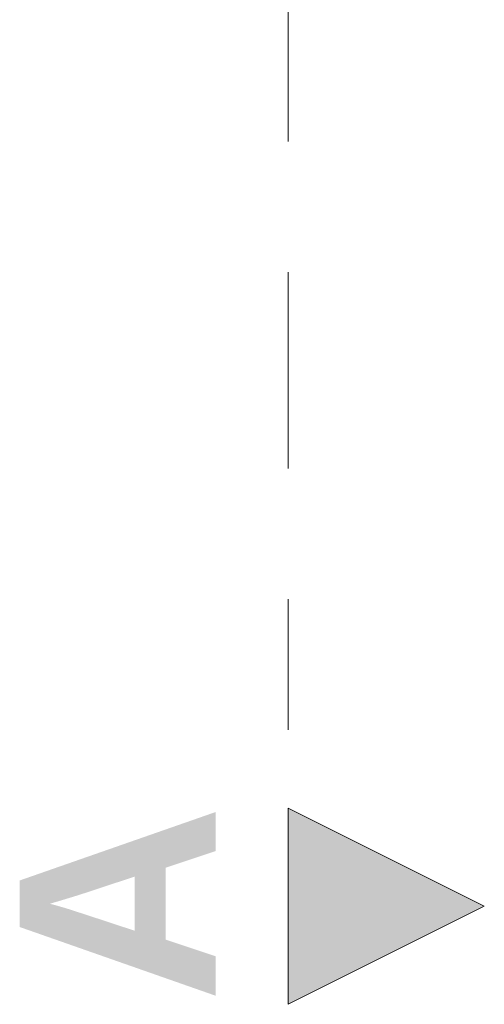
# Model space of a CAD drawing. Header units: metres. Extents: x -3.6 to 85.2, y -11 to 16.8.
# Tile 57 of 183: x 10.282 to 10.638, y -0.93 to -0.177. Entities that reach past the tile are written whole.
import ezdxf

# ---------------------------------------------------------------- set-up
doc = ezdxf.new("R2010")
doc.units = ezdxf.units.M
doc.header["$MEASUREMENT"] = 0
doc.linetypes.add('Schnittlinie', pattern=[0.3, 0.15, -0.075, 0, -0.075])
doc.layers.add('201a - Marker.Schnitt - optisch Grundriss', color=7, linetype='Continuous')
doc.styles.add('ERSTELLTER_STIL_1', font='txt')

msp = doc.modelspace()

# ---------------------------------------------------------------- hatches: boundary and pattern name
at = {"layer": '201a - Marker.Schnitt - optisch Grundriss', "linetype": 'Continuous', "lineweight": 0, "true_color": 0x000000}
msp.add_hatch(color=18, dxfattribs=at).paths.add_polyline_path([(10.48801, -0.93), (10.63801, -0.855), (10.48801, -0.78)])

# ---------------------------------------------------------------- linework, layer by layer
at = {"layer": '201a - Marker.Schnitt - optisch Grundriss', "color": 7, "linetype": 'Schnittlinie', "lineweight": 13}
msp.add_line((10.48801, 14.48), (10.48801, -0.78), dxfattribs=at)
at = {"layer": '201a - Marker.Schnitt - optisch Grundriss', "color": 7, "linetype": 'Continuous', "lineweight": 13, "flags": 128}
msp.add_lwpolyline([(10.48801, -0.93), (10.48801, -0.78), (10.63801, -0.855)], close=True, dxfattribs=at)

# ---------------------------------------------------------------- texts
at = {"layer": '201a - Marker.Schnitt - optisch Grundriss', "color": 7, "lineweight": 13, "insert": (10.4324, -0.92867), "char_height": 0.15, "attachment_point": 7, "rotation": 90, "style": 'ERSTELLTER_STIL_1'}
msp.add_mtext('\\A1;{\\pql;\\pt0;\\fArial|b1|i0|c0|p38;A}', dxfattribs=at)

doc.saveas('drawing.dxf')
